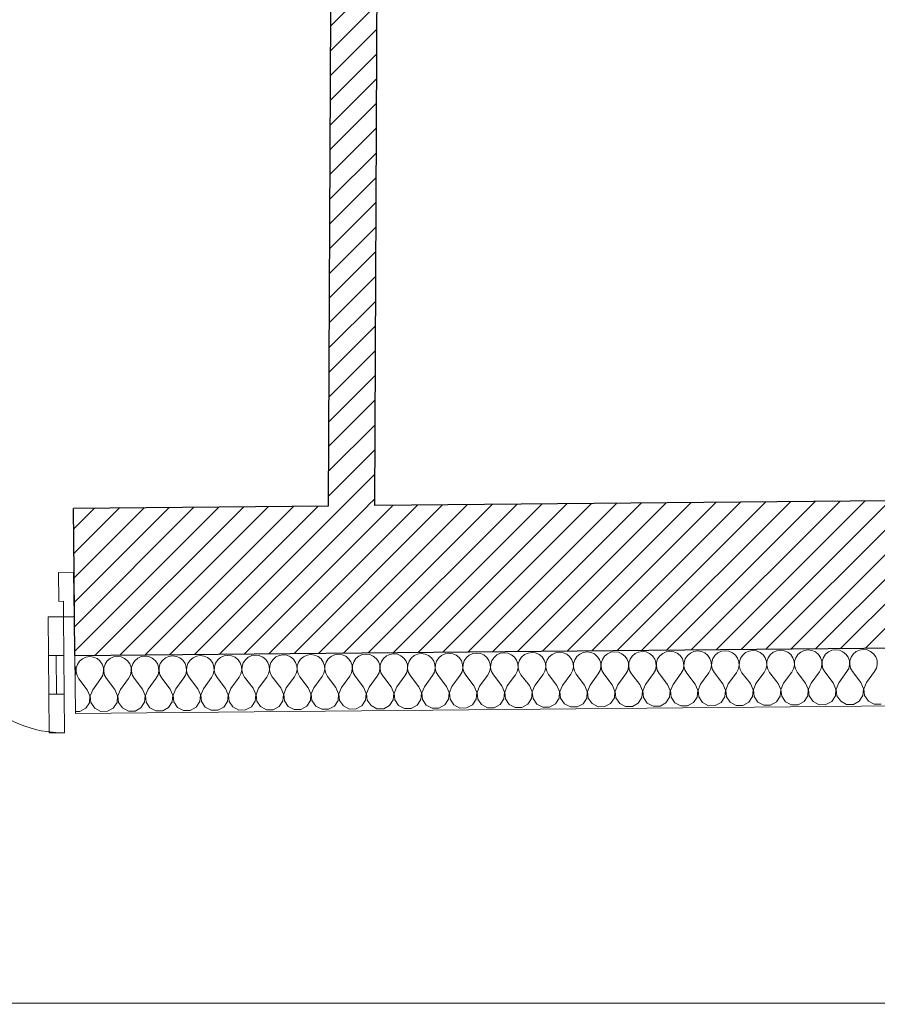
# Model space of a CAD drawing. Header units: millimetres. Extents: x -21056 to 421, y 9759 to 15589.
# Tile 81 of 120: x -2072 to -1850, y 9885 to 10140. Entities that reach past the tile are written whole.
import ezdxf

# ---------------------------------------------------------------- set-up
doc = ezdxf.new("R2010")
doc.units = ezdxf.units.MM
doc.header["$LTSCALE"] = 25
doc.header["$MEASUREMENT"] = 0
doc.linetypes.add('Krawędzie ukryte', pattern=[225, 175, -50])
doc.linetypes.add('Kropki i Kreski', pattern=[670.277762, 352.777767, -176.388884, 0, -141.111112])
for name, color, linetype in [('Drzwi ArchiCAD', 7, 'Continuous'), ('Konstrukcja - Siatki mod', 7, 'Continuous'), ('KR_INW', 7, 'Continuous'), ('NAPIS_SODON', 7, 'Continuous')]:
    doc.layers.add(name, color=color, linetype=linetype)
for name, color, linetype, lineweight in [('Drzwi ArchiCAD_Nr_pióra__1', 7, 'Continuous', 13), ('Drzwi ArchiCAD_Nr_pióra__27', 7, 'Continuous', 25), ('Konstrukcja - Siatki mod_Nr_pióra__48', 1, 'Continuous', 15), ('KR_INW_Nr_pióra__101', 252, 'Continuous', 5), ('KR_INW_Nr_pióra__102', 3, 'Continuous', 5), ('KR_INW_Nr_pióra__27', 7, 'Continuous', 25), ('KR_INW_Nr_pióra__47', 7, 'Continuous', 15), ('NAPIS_SODON_Nr_pióra__1', 7, 'Continuous', 13)]:
    doc.layers.add(name, color=color, linetype=linetype, lineweight=lineweight)
pattern_1 = [(45, (0, 0), (-31.819804, 31.819804), [])]

# ---------------------------------------------------------------- blocks, each defined once
blk = doc.blocks.new('Strop_1', base_point=(179225, 121523.3))
at = {"layer": 'NAPIS_SODON_Nr_pióra__1', "linetype": 'Continuous', "flags": 128}
blk.add_lwpolyline([(179225, 121523.3), (179225.9, 107003.8), (250898.3, 107008.3), (250897.4, 121527.8)], close=True, dxfattribs=at)
blk = doc.blocks.new('Ściana_58', base_point=(227781.3, 111206.9))
at = {"layer": 'KR_INW_Nr_pióra__101', "linetype": 'Continuous'}
h = blk.add_hatch(dxfattribs=at)
h.set_pattern_fill('Cegła_licówka', color=256, style=0, pattern_type=2)
h.set_pattern_definition(pattern_1)
h.paths.add_polyline_path([(227780.5, 111031.9), (227767.8, 108292.1), (227887.8, 108293.3), (227900.5, 111031.8)])
at = {"layer": 'KR_INW_Nr_pióra__27', "linetype": 'Continuous', "flags": 128}
for points in [[(227780.5, 111031.9), (227767.8, 108292.1)], [(227887.8, 108293.3), (227900.5, 111031.8)]]:
    blk.add_lwpolyline(points, dxfattribs=at)
blk = doc.blocks.new('*X405')
at = {"layer": 'KR_INW_Nr_pióra__102', "linetype": 'Continuous'}
for p, q in [((227141.3, 107901.4), (227132.3, 107897.3)), ((227151, 107902.8), (227141.3, 107901.4)), ((227160.8, 107901.6), (227151, 107902.8)), ((227169.9, 107897.7), (227160.8, 107901.6)), ((227212.7, 107902), (227203.7, 107898)), ((227222.5, 107903.5), (227212.7, 107902)), ((227232.2, 107902.2), (227222.5, 107903.5)), ((227241.3, 107898.3), (227232.2, 107902.2)), ((227248.9, 107892.1), (227241.3, 107898.3)), ((227275.2, 107898.6), (227267.6, 107892.3)), ((227284.1, 107902.7), (227275.2, 107898.6)), ((227293.9, 107904.2), (227284.1, 107902.7)), ((227303.7, 107902.9), (227293.9, 107904.2)), ((227312.7, 107899), (227303.7, 107902.9)), ((227320.4, 107892.8), (227312.7, 107899)), ((227346.6, 107899.3), (227339.1, 107893)), ((227355.6, 107903.4), (227346.6, 107899.3)), ((227365.3, 107904.8), (227355.6, 107903.4)), ((227375.1, 107903.5), (227365.3, 107904.8)), ((227384.1, 107899.7), (227375.1, 107903.5)), ((227391.8, 107893.4), (227384.1, 107899.7)), ((227418, 107900), (227410.5, 107893.6)), ((227427, 107904), (227418, 107900)), ((227436.7, 107905.5), (227427, 107904)), ((227446.5, 107904.2), (227436.7, 107905.5)), ((227455.6, 107900.3), (227446.5, 107904.2)), ((227463.2, 107894.1), (227455.6, 107900.3)), ((227489.4, 107900.6), (227481.9, 107894.3)), ((227498.4, 107904.7), (227489.4, 107900.6)), ((227508.2, 107906.1), (227498.4, 107904.7)), ((227517.9, 107904.9), (227508.2, 107906.1)), ((227527, 107901), (227517.9, 107904.9)), ((227534.6, 107894.8), (227527, 107901)), ((227560.9, 107901.3), (227553.3, 107894.9)), ((227569.8, 107905.4), (227560.9, 107901.3)), ((227579.6, 107906.8), (227569.8, 107905.4)), ((227589.4, 107905.5), (227579.6, 107906.8)), ((227598.4, 107901.6), (227589.4, 107905.5)), ((227606.1, 107895.4), (227598.4, 107901.6)), ((227632.3, 107902), (227624.8, 107895.6)), ((227641.3, 107906), (227632.3, 107902)), ((227651, 107907.5), (227641.3, 107906)), ((227660.8, 107906.2), (227651, 107907.5)), ((227669.8, 107902.3), (227660.8, 107906.2)), ((227677.5, 107896.1), (227669.8, 107902.3)), ((227703.7, 107902.6), (227696.2, 107896.3)), ((227712.7, 107906.7), (227703.7, 107902.6)), ((227722.4, 107908.1), (227712.7, 107906.7)), ((227732.2, 107906.9), (227722.4, 107908.1)), ((227741.3, 107903), (227732.2, 107906.9)), ((227748.9, 107896.8), (227741.3, 107903)), ((227775.1, 107903.3), (227767.6, 107896.9)), ((227784.1, 107907.3), (227775.1, 107903.3)), ((227793.9, 107908.8), (227784.1, 107907.3)), ((227803.6, 107907.5), (227793.9, 107908.8)), ((227812.7, 107903.6), (227803.6, 107907.5)), ((227820.3, 107897.4), (227812.7, 107903.6)), ((227846.6, 107904), (227839, 107897.6)), ((227855.5, 107908), (227846.6, 107904)), ((227865.3, 107909.5), (227855.5, 107908)), ((227875.1, 107908.2), (227865.3, 107909.5)), ((227884.1, 107904.3), (227875.1, 107908.2)), ((227891.8, 107898.1), (227884.1, 107904.3)), ((227897.4, 107890), (227891.8, 107898.1)), ((227910.5, 107898.3), (227905, 107890.1)), ((227918, 107904.6), (227910.5, 107898.3)), ((227927, 107908.7), (227918, 107904.6)), ((227936.7, 107910.1), (227927, 107908.7)), ((227946.5, 107908.9), (227936.7, 107910.1)), ((227955.5, 107905), (227946.5, 107908.9)), ((227963.2, 107898.7), (227955.5, 107905)), ((227968.8, 107890.7), (227963.2, 107898.7)), ((227981.9, 107898.9), (227976.4, 107890.7)), ((227989.4, 107905.3), (227981.9, 107898.9)), ((227998.4, 107909.3), (227989.4, 107905.3)), ((228008.1, 107910.8), (227998.4, 107909.3)), ((228017.9, 107909.5), (228008.1, 107910.8)), ((228027, 107905.6), (228017.9, 107909.5)), ((228034.6, 107899.4), (228027, 107905.6)), ((228040.3, 107891.3), (228034.6, 107899.4)), ((228053.3, 107899.6), (228047.8, 107891.4)), ((228060.8, 107905.9), (228053.3, 107899.6)), ((228069.8, 107910), (228060.8, 107905.9)), ((228079.6, 107911.4), (228069.8, 107910)), ((228089.3, 107910.2), (228079.6, 107911.4)), ((228098.4, 107906.3), (228089.3, 107910.2)), ((228106, 107900.1), (228098.4, 107906.3)), ((228111.7, 107892), (228106, 107900.1)), ((228124.7, 107900.2), (228119.2, 107892.1)), ((228132.3, 107906.6), (228124.7, 107900.2)), ((228141.2, 107910.7), (228132.3, 107906.6)), ((228151, 107912.1), (228141.2, 107910.7)), ((228160.8, 107910.8), (228151, 107912.1)), ((228169.8, 107907), (228160.8, 107910.8)), ((228177.5, 107900.7), (228169.8, 107907)), ((228183.1, 107892.7), (228177.5, 107900.7)), ((228196.2, 107900.9), (228190.7, 107892.7)), ((228203.7, 107907.3), (228196.2, 107900.9)), ((228212.7, 107911.3), (228203.7, 107907.3)), ((228222.4, 107912.8), (228212.7, 107911.3)), ((228232.2, 107911.5), (228222.4, 107912.8)), ((228241.2, 107907.6), (228232.2, 107911.5)), ((228248.9, 107901.4), (228241.2, 107907.6)), ((228254.5, 107893.3), (228248.9, 107901.4)), ((228267.6, 107901.6), (228262.1, 107893.4)), ((228275.1, 107907.9), (228267.6, 107901.6)), ((228284.1, 107912), (228275.1, 107907.9)), ((228293.8, 107913.4), (228284.1, 107912)), ((228303.6, 107912.2), (228293.8, 107913.4)), ((228312.7, 107908.3), (228303.6, 107912.2)), ((228320.3, 107902.1), (228312.7, 107908.3)), ((228326, 107894), (228320.3, 107902.1)), ((228339, 107902.2), (228333.5, 107894.1)), ((228346.5, 107908.6), (228339, 107902.2)), ((228355.5, 107912.7), (228346.5, 107908.6)), ((228365.3, 107914.1), (228355.5, 107912.7)), ((228375, 107912.8), (228365.3, 107914.1)), ((228384.1, 107908.9), (228375, 107912.8)), ((228391.7, 107902.7), (228384.1, 107908.9)), ((228397.4, 107894.7), (228391.7, 107902.7)), ((228410.4, 107902.9), (228404.9, 107894.7)), ((228418, 107909.3), (228410.4, 107902.9)), ((228426.9, 107913.3), (228418, 107909.3)), ((228436.7, 107914.8), (228426.9, 107913.3)), ((228446.5, 107913.5), (228436.7, 107914.8)), ((228455.5, 107909.6), (228446.5, 107913.5)), ((228463.2, 107903.4), (228455.5, 107909.6)), ((228468.8, 107895.3), (228463.2, 107903.4)), ((228481.9, 107903.6), (228476.4, 107895.4)), ((228489.4, 107909.9), (228481.9, 107903.6)), ((228498.4, 107914), (228489.4, 107909.9)), ((228508.1, 107915.4), (228498.4, 107914)), ((228517.9, 107914.2), (228508.1, 107915.4)), ((228526.9, 107910.3), (228517.9, 107914.2)), ((228534.6, 107904.1), (228526.9, 107910.3)), ((228540.2, 107896), (228534.6, 107904.1)), ((228553.3, 107904.2), (228547.8, 107896.1)), ((228560.8, 107910.6), (228553.3, 107904.2)), ((228569.8, 107914.6), (228560.8, 107910.6)), ((228579.5, 107916.1), (228569.8, 107914.6)), ((228589.3, 107914.8), (228579.5, 107916.1)), ((228598.4, 107910.9), (228589.3, 107914.8)), ((228606, 107904.7), (228598.4, 107910.9)), ((228611.7, 107896.6), (228606, 107904.7)), ((228624.7, 107904.9), (228619.2, 107896.7)), ((228632.2, 107911.2), (228624.7, 107904.9)), ((228641.2, 107915.3), (228632.2, 107911.2)), ((228651, 107916.8), (228641.2, 107915.3)), ((228660.7, 107915.5), (228651, 107916.8)), ((228669.8, 107911.6), (228660.7, 107915.5)), ((228677.4, 107905.4), (228669.8, 107911.6)), ((228683.1, 107897.3), (228677.4, 107905.4)), ((228696.1, 107905.6), (228690.6, 107897.4)), ((228703.7, 107911.9), (228696.1, 107905.6)), ((228712.6, 107916), (228703.7, 107911.9)), ((228722.4, 107917.4), (228712.6, 107916)), ((228732.2, 107916.1), (228722.4, 107917.4)), ((228741.2, 107912.3), (228732.2, 107916.1)), ((228748.9, 107906), (228741.2, 107912.3)), ((228754.5, 107898), (228748.9, 107906)), ((228762.1, 107898), (228759, 107888.7)), ((228767.6, 107906.2), (228762.1, 107898)), ((228775.1, 107912.6), (228767.6, 107906.2)), ((228784.1, 107916.6), (228775.1, 107912.6)), ((228793.8, 107918.1), (228784.1, 107916.6)), ((228803.6, 107916.8), (228793.8, 107918.1)), ((228812.6, 107912.9), (228803.6, 107916.8)), ((228820.3, 107906.7), (228812.6, 107912.9)), ((228825.9, 107898.6), (228820.3, 107906.7)), ((228829.2, 107889.3), (228825.9, 107898.6)), ((228833.5, 107898.7), (228830.4, 107889.3)), ((228839, 107906.9), (228833.5, 107898.7)), ((228846.5, 107913.2), (228839, 107906.9)), ((228855.5, 107917.3), (228846.5, 107913.2)), ((228865.2, 107918.7), (228855.5, 107917.3)), ((228875, 107917.5), (228865.2, 107918.7)), ((228884.1, 107913.6), (228875, 107917.5)), ((228891.7, 107907.4), (228884.1, 107913.6)), ((228897.4, 107899.3), (228891.7, 107907.4)), ((228900.6, 107890), (228897.4, 107899.3)), ((228904.9, 107899.4), (228901.8, 107890)), ((228910.4, 107907.5), (228904.9, 107899.4)), ((228917.9, 107913.9), (228910.4, 107907.5)), ((228926.9, 107918), (228917.9, 107913.9)), ((228936.7, 107919.4), (228926.9, 107918)), ((228946.4, 107918.1), (228936.7, 107919.4)), ((228955.5, 107914.2), (228946.4, 107918.1)), ((228963.1, 107908), (228955.5, 107914.2)), ((228968.8, 107900), (228963.1, 107908)), ((228972, 107890.7), (228968.8, 107900)), ((228976.3, 107900), (228973.3, 107890.7)), ((228981.8, 107908.2), (228976.3, 107900)), ((228989.4, 107914.6), (228981.8, 107908.2)), ((228998.3, 107918.6), (228989.4, 107914.6)), ((229008.1, 107920.1), (228998.3, 107918.6)), ((229017.9, 107918.8), (229008.1, 107920.1)), ((229026.9, 107914.9), (229017.9, 107918.8)), ((229034.6, 107908.7), (229026.9, 107914.9)), ((229040.2, 107900.6), (229034.6, 107908.7)), ((229043.5, 107891.3), (229040.2, 107900.6)), ((229047.8, 107900.7), (229044.7, 107891.3)), ((229053.3, 107908.9), (229047.8, 107900.7)), ((229060.8, 107915.2), (229053.3, 107908.9)), ((229069.8, 107919.3), (229060.8, 107915.2)), ((229079.5, 107920.7), (229069.8, 107919.3)), ((229089.3, 107919.5), (229079.5, 107920.7)), ((229098.3, 107915.6), (229089.3, 107919.5)), ((229106, 107909.4), (229098.3, 107915.6)), ((229111.6, 107901.3), (229106, 107909.4)), ((229114.9, 107892), (229111.6, 107901.3)), ((229119.2, 107901.4), (229116.1, 107892)), ((229124.7, 107909.5), (229119.2, 107901.4)), ((229132.2, 107915.9), (229124.7, 107909.5)), ((229141.2, 107919.9), (229132.2, 107915.9)), ((229150.9, 107921.4), (229141.2, 107919.9)), ((229160.7, 107920.1), (229150.9, 107921.4)), ((229169.8, 107916.2), (229160.7, 107920.1)), ((229177.4, 107910), (229169.8, 107916.2)), ((229183.1, 107901.9), (229177.4, 107910)), ((229186.3, 107892.6), (229183.1, 107901.9)), ((227115, 107873.4), (227112.6, 107880.2)), ((227115.5, 107863.6), (227115, 107873.4)), ((227116.2, 107873.4), (227115.8, 107863.6)), ((227119.3, 107882.8), (227116.2, 107873.4)), ((227124.8, 107891), (227119.3, 107882.8)), ((227132.3, 107897.3), (227124.8, 107891)), ((227177.5, 107891.5), (227169.9, 107897.7)), ((227183.2, 107883.4), (227177.5, 107891.5)), ((227186.4, 107874.1), (227183.2, 107883.4)), ((227187, 107864.2), (227186.4, 107874.1)), ((227187.6, 107874.1), (227187.2, 107864.2)), ((227190.7, 107883.5), (227187.6, 107874.1)), ((227196.2, 107891.6), (227190.7, 107883.5)), ((227203.7, 107898), (227196.2, 107891.6)), ((227254.6, 107884), (227248.9, 107892.1)), ((227257.8, 107874.7), (227254.6, 107884)), ((227258.4, 107864.9), (227257.8, 107874.7)), ((227259.1, 107874.8), (227258.7, 107864.9)), ((227262.1, 107884.1), (227259.1, 107874.8)), ((227267.6, 107892.3), (227262.1, 107884.1)), ((227326, 107884.7), (227320.4, 107892.8)), ((227329.2, 107875.4), (227326, 107884.7)), ((227329.8, 107865.6), (227329.2, 107875.4)), ((227330.5, 107875.4), (227330.1, 107865.6)), ((227333.5, 107884.8), (227330.5, 107875.4)), ((227339.1, 107893), (227333.5, 107884.8)), ((227397.4, 107885.4), (227391.8, 107893.4)), ((227400.7, 107876.1), (227397.4, 107885.4)), ((227401.2, 107866.2), (227400.7, 107876.1)), ((227401.9, 107876.1), (227401.5, 107866.2)), ((227405, 107885.4), (227401.9, 107876.1)), ((227410.5, 107893.6), (227405, 107885.4)), ((227468.9, 107886), (227463.2, 107894.1)), ((227472.1, 107876.7), (227468.9, 107886)), ((227472.7, 107866.9), (227472.1, 107876.7)), ((227473.3, 107876.7), (227473, 107866.9)), ((227476.4, 107886.1), (227473.3, 107876.7)), ((227481.9, 107894.3), (227476.4, 107886.1)), ((227540.3, 107886.7), (227534.6, 107894.8)), ((227543.5, 107877.4), (227540.3, 107886.7)), ((227544.1, 107867.6), (227543.5, 107877.4)), ((227544.8, 107877.4), (227544.4, 107867.6)), ((227547.8, 107886.8), (227544.8, 107877.4)), ((227553.3, 107894.9), (227547.8, 107886.8)), ((227611.7, 107887.4), (227606.1, 107895.4)), ((227614.9, 107878.1), (227611.7, 107887.4)), ((227615.5, 107868.2), (227614.9, 107878.1)), ((227616.2, 107878.1), (227615.8, 107868.2)), ((227619.2, 107887.4), (227616.2, 107878.1)), ((227624.8, 107895.6), (227619.2, 107887.4)), ((227683.1, 107888), (227677.5, 107896.1)), ((227686.4, 107878.7), (227683.1, 107888)), ((227686.9, 107868.9), (227686.4, 107878.7)), ((227687.6, 107878.7), (227687.2, 107868.9)), ((227690.7, 107888.1), (227687.6, 107878.7)), ((227696.2, 107896.3), (227690.7, 107888.1)), ((227754.6, 107888.7), (227748.9, 107896.8)), ((227757.8, 107879.4), (227754.6, 107888.7)), ((227758.4, 107869.5), (227757.8, 107879.4)), ((227759, 107879.4), (227758.7, 107869.5)), ((227762.1, 107888.8), (227759, 107879.4)), ((227767.6, 107896.9), (227762.1, 107888.8)), ((227826, 107889.4), (227820.3, 107897.4)), ((227829.2, 107880), (227826, 107889.4)), ((227829.8, 107870.2), (227829.2, 107880)), ((227830.5, 107880.1), (227830.1, 107870.2)), ((227833.5, 107889.4), (227830.5, 107880.1)), ((227839, 107897.6), (227833.5, 107889.4)), ((227900.6, 107880.7), (227897.4, 107890)), ((227901.2, 107870.9), (227900.6, 107880.7)), ((227901.9, 107880.7), (227901.5, 107870.9)), ((227905, 107890.1), (227901.9, 107880.7)), ((227972.1, 107881.4), (227968.8, 107890.7)), ((227972.6, 107871.5), (227972.1, 107881.4)), ((227973.3, 107881.4), (227972.9, 107871.5)), ((227976.4, 107890.7), (227973.3, 107881.4)), ((228043.5, 107882), (228040.3, 107891.3)), ((228044.1, 107872.2), (228043.5, 107882)), ((228044.7, 107882), (228044.4, 107872.2)), ((228047.8, 107891.4), (228044.7, 107882)), ((228114.9, 107882.7), (228111.7, 107892)), ((228113.4, 107863.2), (228115.5, 107872.9)), ((228115.5, 107872.9), (228114.9, 107882.7)), ((228116.2, 107882.7), (228115.8, 107872.9)), ((228115.8, 107872.9), (228118.1, 107863.3)), ((228119.2, 107892.1), (228116.2, 107882.7)), ((228186.3, 107883.4), (228183.1, 107892.7)), ((228184.8, 107863.9), (228186.9, 107873.5)), ((228186.9, 107873.5), (228186.3, 107883.4)), ((228187.6, 107883.4), (228187.2, 107873.5)), ((228187.2, 107873.5), (228189.5, 107863.9)), ((228190.7, 107892.7), (228187.6, 107883.4)), ((228257.8, 107884), (228254.5, 107893.3)), ((228256.2, 107864.6), (228258.3, 107874.2)), ((228258.3, 107874.2), (228257.8, 107884)), ((228259, 107884), (228258.6, 107874.2)), ((228258.6, 107874.2), (228261, 107864.6)), ((228262.1, 107893.4), (228259, 107884)), ((228329.2, 107884.7), (228326, 107894)), ((228327.6, 107865.2), (228329.8, 107874.8)), ((228329.8, 107874.8), (228329.2, 107884.7)), ((228330.4, 107884.7), (228330.1, 107874.9)), ((228330.1, 107874.9), (228332.4, 107865.3)), ((228333.5, 107894.1), (228330.4, 107884.7)), ((228400.6, 107885.3), (228397.4, 107894.7)), ((228399.1, 107865.9), (228401.2, 107875.5)), ((228401.2, 107875.5), (228400.6, 107885.3)), ((228401.9, 107885.4), (228401.5, 107875.5)), ((228401.5, 107875.5), (228403.8, 107865.9)), ((228404.9, 107894.7), (228401.9, 107885.4)), ((228472.1, 107886), (228468.8, 107895.3)), ((228470.5, 107866.6), (228472.6, 107876.2)), ((228472.6, 107876.2), (228472.1, 107886)), ((228473.3, 107886), (228472.9, 107876.2)), ((228472.9, 107876.2), (228475.2, 107866.6)), ((228476.4, 107895.4), (228473.3, 107886)), ((228543.5, 107886.7), (228540.2, 107896)), ((228541.9, 107867.2), (228544, 107876.8)), ((228544, 107876.8), (228543.5, 107886.7)), ((228544.7, 107886.7), (228544.3, 107876.8)), ((228544.3, 107876.8), (228546.7, 107867.3)), ((228547.8, 107896.1), (228544.7, 107886.7)), ((228614.9, 107887.3), (228611.7, 107896.6)), ((228613.3, 107867.9), (228615.5, 107877.5)), ((228615.5, 107877.5), (228614.9, 107887.3)), ((228616.1, 107887.3), (228615.8, 107877.5)), ((228615.8, 107877.5), (228618.1, 107867.9)), ((228619.2, 107896.7), (228616.1, 107887.3)), ((228686.3, 107888), (228683.1, 107897.3)), ((228684.8, 107868.5), (228686.9, 107878.2)), ((228686.9, 107878.2), (228686.3, 107888)), ((228687.6, 107888), (228687.2, 107878.2)), ((228687.2, 107878.2), (228689.5, 107868.6)), ((228690.6, 107897.4), (228687.6, 107888)), ((228757.8, 107888.7), (228754.5, 107898)), ((228756.2, 107869.2), (228758.3, 107878.8)), ((228758.3, 107878.8), (228757.8, 107888.7)), ((228759, 107888.7), (228758.6, 107878.8)), ((228758.6, 107878.8), (228760.9, 107869.3)), ((228827.6, 107869.9), (228829.7, 107879.5)), ((228829.7, 107879.5), (228829.2, 107889.3)), ((228830.4, 107889.3), (228830, 107879.5)), ((228830, 107879.5), (228832.4, 107869.9)), ((228899, 107870.5), (228901.2, 107880.2)), ((228901.2, 107880.2), (228900.6, 107890)), ((228901.8, 107890), (228901.5, 107880.2)), ((228901.5, 107880.2), (228903.8, 107870.6)), ((228970.5, 107871.2), (228972.6, 107880.8)), ((228972.6, 107880.8), (228972, 107890.7)), ((228973.3, 107890.7), (228972.9, 107880.8)), ((228972.9, 107880.8), (228975.2, 107871.2)), ((229041.9, 107871.9), (229044, 107881.5)), ((229044, 107881.5), (229043.5, 107891.3)), ((229044.7, 107891.3), (229044.3, 107881.5)), ((229044.3, 107881.5), (229046.6, 107871.9)), ((229113.3, 107872.5), (229115.4, 107882.1)), ((229115.4, 107882.1), (229114.9, 107892)), ((229116.1, 107892), (229115.7, 107882.1)), ((229115.7, 107882.1), (229118.1, 107872.6)), ((229180, 107864.5), (229184.7, 107873.2)), ((229184.7, 107873.2), (229186.9, 107882.8)), ((229186.9, 107882.8), (229186.3, 107892.6)), ((227112.9, 107853), (227113.4, 107854)), ((227113.4, 107854), (227115.5, 107863.6)), ((227115.8, 107863.6), (227118.1, 107854)), ((227118.1, 107854), (227123, 107845.4)), ((227180.1, 107846), (227184.8, 107854.6)), ((227184.8, 107854.6), (227187, 107864.2)), ((227187.2, 107864.2), (227189.6, 107854.7)), ((227189.6, 107854.7), (227194.4, 107846.1)), ((227251.6, 107846.6), (227256.2, 107855.3)), ((227256.2, 107855.3), (227258.4, 107864.9)), ((227258.7, 107864.9), (227261, 107855.3)), ((227261, 107855.3), (227265.8, 107846.7)), ((227301.8, 107818.5), (227323, 107847.3)), ((227323, 107847.3), (227327.7, 107855.9)), ((227327.7, 107855.9), (227329.8, 107865.6)), ((227330.1, 107865.6), (227332.4, 107856)), ((227332.4, 107856), (227337.3, 107847.4)), ((227359, 107819), (227337.3, 107847.4)), ((227373.2, 107819.2), (227394.4, 107847.9)), ((227394.4, 107847.9), (227399.1, 107856.6)), ((227399.1, 107856.6), (227401.2, 107866.2)), ((227401.5, 107866.2), (227403.8, 107856.7)), ((227403.8, 107856.7), (227408.7, 107848.1)), ((227430.4, 107819.7), (227408.7, 107848.1)), ((227444.7, 107819.8), (227465.8, 107848.6)), ((227465.8, 107848.6), (227470.5, 107857.3)), ((227470.5, 107857.3), (227472.7, 107866.9)), ((227473, 107866.9), (227475.3, 107857.3)), ((227475.3, 107857.3), (227480.1, 107848.7)), ((227501.8, 107820.4), (227480.1, 107848.7)), ((227516.1, 107820.5), (227537.3, 107849.3)), ((227537.3, 107849.3), (227541.9, 107857.9)), ((227541.9, 107857.9), (227544.1, 107867.6)), ((227544.4, 107867.6), (227546.7, 107858)), ((227546.7, 107858), (227551.5, 107849.4)), ((227573.2, 107821), (227551.5, 107849.4)), ((227587.5, 107821.2), (227608.7, 107849.9)), ((227608.7, 107849.9), (227613.4, 107858.6)), ((227613.4, 107858.6), (227615.5, 107868.2)), ((227615.8, 107868.2), (227618.1, 107858.6)), ((227618.1, 107858.6), (227623, 107850.1)), ((227644.7, 107821.7), (227623, 107850.1)), ((227658.9, 107821.8), (227680.1, 107850.6)), ((227680.1, 107850.6), (227684.8, 107859.3)), ((227684.8, 107859.3), (227686.9, 107868.9)), ((227687.2, 107868.9), (227689.5, 107859.3)), ((227689.5, 107859.3), (227694.4, 107850.7)), ((227716.1, 107822.4), (227694.4, 107850.7)), ((227730.4, 107822.5), (227751.5, 107851.3)), ((227751.5, 107851.3), (227756.2, 107859.9)), ((227756.2, 107859.9), (227758.4, 107869.5)), ((227758.7, 107869.5), (227761, 107860)), ((227761, 107860), (227765.8, 107851.4)), ((227787.5, 107823), (227765.8, 107851.4)), ((227801.8, 107823.2), (227823, 107851.9)), ((227823, 107851.9), (227827.6, 107860.6)), ((227827.6, 107860.6), (227829.8, 107870.2)), ((227830.1, 107870.2), (227832.4, 107860.6)), ((227832.4, 107860.6), (227837.2, 107852.1)), ((227858.9, 107823.7), (227837.2, 107852.1)), ((227873.2, 107823.8), (227894.4, 107852.6)), ((227894.4, 107852.6), (227899.1, 107861.3)), ((227899.1, 107861.3), (227901.2, 107870.9)), ((227901.5, 107870.9), (227903.8, 107861.3)), ((227903.8, 107861.3), (227908.7, 107852.7)), ((227930.4, 107824.3), (227908.7, 107852.7)), ((227944.6, 107824.5), (227965.8, 107853.2)), ((227965.8, 107853.2), (227970.5, 107861.9)), ((227970.5, 107861.9), (227972.6, 107871.5)), ((227972.9, 107871.5), (227975.2, 107862)), ((227975.2, 107862), (227980.1, 107853.4)), ((228001.8, 107825), (227980.1, 107853.4)), ((228016.1, 107825.1), (228037.2, 107853.9)), ((228037.2, 107853.9), (228041.9, 107862.6)), ((228041.9, 107862.6), (228044.1, 107872.2)), ((228044.4, 107872.2), (228046.7, 107862.6)), ((228046.7, 107862.6), (228051.5, 107854)), ((228073.2, 107825.7), (228051.5, 107854)), ((228087.5, 107825.8), (228108.7, 107854.6)), ((228108.7, 107854.6), (228113.4, 107863.2)), ((228118.1, 107863.3), (228122.9, 107854.7)), ((228144.6, 107826.3), (228122.9, 107854.7)), ((228158.9, 107826.5), (228180.1, 107855.2)), ((228180.1, 107855.2), (228184.8, 107863.9)), ((228189.5, 107863.9), (228194.4, 107855.4)), ((228216.1, 107827), (228194.4, 107855.4)), ((228230.4, 107827.1), (228251.5, 107855.9)), ((228251.5, 107855.9), (228256.2, 107864.6)), ((228261, 107864.6), (228265.8, 107856)), ((228287.5, 107827.7), (228265.8, 107856)), ((228301.8, 107827.8), (228322.9, 107856.6)), ((228322.9, 107856.6), (228327.6, 107865.2)), ((228332.4, 107865.3), (228337.2, 107856.7)), ((228358.9, 107828.3), (228337.2, 107856.7)), ((228373.2, 107828.5), (228394.4, 107857.2)), ((228394.4, 107857.2), (228399.1, 107865.9)), ((228403.8, 107865.9), (228408.6, 107857.4)), ((228430.3, 107829), (228408.6, 107857.4)), ((228444.6, 107829.1), (228465.8, 107857.9)), ((228465.8, 107857.9), (228470.5, 107866.6)), ((228475.2, 107866.6), (228480.1, 107858)), ((228501.8, 107829.7), (228480.1, 107858)), ((228516.1, 107829.8), (228537.2, 107858.6)), ((228537.2, 107858.6), (228541.9, 107867.2)), ((228546.7, 107867.3), (228551.5, 107858.7)), ((228573.2, 107830.3), (228551.5, 107858.7)), ((228587.5, 107830.4), (228608.6, 107859.2)), ((228608.6, 107859.2), (228613.3, 107867.9)), ((228618.1, 107867.9), (228622.9, 107859.3)), ((228644.6, 107831), (228622.9, 107859.3)), ((228658.9, 107831.1), (228680.1, 107859.9)), ((228680.1, 107859.9), (228684.8, 107868.5)), ((228689.5, 107868.6), (228694.4, 107860)), ((228716, 107831.6), (228694.4, 107860)), ((228730.3, 107831.8), (228751.5, 107860.5)), ((228751.5, 107860.5), (228756.2, 107869.2)), ((228760.9, 107869.3), (228765.8, 107860.7)), ((228787.5, 107832.3), (228765.8, 107860.7)), ((228801.8, 107832.4), (228822.9, 107861.2)), ((228822.9, 107861.2), (228827.6, 107869.9)), ((228832.4, 107869.9), (228837.2, 107861.3)), ((228858.9, 107833), (228837.2, 107861.3)), ((228873.2, 107833.1), (228894.3, 107861.9)), ((228894.3, 107861.9), (228899, 107870.5)), ((228903.8, 107870.6), (228908.6, 107862)), ((228930.3, 107833.6), (228908.6, 107862)), ((228944.6, 107833.8), (228965.8, 107862.5)), ((228965.8, 107862.5), (228970.5, 107871.2)), ((228975.2, 107871.2), (228980.1, 107862.7)), ((229001.7, 107834.3), (228980.1, 107862.7)), ((229016, 107834.4), (229037.2, 107863.2)), ((229037.2, 107863.2), (229041.9, 107871.9)), ((229046.6, 107871.9), (229051.5, 107863.3)), ((229073.2, 107835), (229051.5, 107863.3)), ((229087.5, 107835.1), (229108.6, 107863.9)), ((229108.6, 107863.9), (229113.3, 107872.5)), ((229118.1, 107872.6), (229122.9, 107864)), ((229144.6, 107835.6), (229122.9, 107864)), ((229158.9, 107835.8), (229180, 107864.5)), ((227144.7, 107817.1), (227123, 107845.4)), ((227159, 107817.2), (227180.1, 107846)), ((227216.1, 107817.7), (227194.4, 107846.1)), ((227230.4, 107817.8), (227251.6, 107846.6)), ((227287.5, 107818.4), (227265.8, 107846.7)), ((227651.5, 107805.7), (227644.7, 107821.7)), ((227658.9, 107821.8), (227652.4, 107805.7)), ((227723, 107806.4), (227716.1, 107822.4)), ((227730.4, 107822.5), (227723.8, 107806.4)), ((227794.4, 107807), (227787.5, 107823)), ((227801.8, 107823.2), (227795.2, 107807)), ((227865.8, 107807.7), (227858.9, 107823.7)), ((227873.2, 107823.8), (227866.6, 107807.7)), ((227937.2, 107808.4), (227930.4, 107824.3)), ((227944.6, 107824.5), (227938.1, 107808.4)), ((228008.7, 107809), (228001.8, 107825)), ((228016.1, 107825.1), (228009.5, 107809)), ((228080.1, 107809.7), (228073.2, 107825.7)), ((228087.5, 107825.8), (228080.9, 107809.7)), ((228151.5, 107810.4), (228144.6, 107826.3)), ((228158.9, 107826.5), (228152.3, 107810.4)), ((228222.9, 107811), (228216.1, 107827)), ((228230.4, 107827.1), (228223.8, 107811)), ((228294.4, 107811.7), (228287.5, 107827.7)), ((228301.8, 107827.8), (228295.2, 107811.7)), ((228365.8, 107812.3), (228358.9, 107828.3)), ((228373.2, 107828.5), (228366.6, 107812.4)), ((228437.2, 107813), (228430.3, 107829)), ((228444.6, 107829.1), (228438, 107813)), ((228508.7, 107813.7), (228501.8, 107829.7)), ((228516.1, 107829.8), (228509.5, 107813.7)), ((228580.1, 107814.3), (228573.2, 107830.3)), ((228587.5, 107830.4), (228580.9, 107814.3)), ((228651.5, 107815), (228644.6, 107831)), ((228658.9, 107831.1), (228652.3, 107815)), ((228722.9, 107815.7), (228716, 107831.6)), ((228730.3, 107831.8), (228723.7, 107815.7)), ((228794.4, 107816.3), (228787.5, 107832.3)), ((228801.8, 107832.4), (228795.2, 107816.3)), ((228865.8, 107817), (228858.9, 107833)), ((228873.2, 107833.1), (228866.6, 107817)), ((228937.2, 107817.7), (228930.3, 107833.6)), ((228944.6, 107833.8), (228938, 107817.7)), ((229008.6, 107818.3), (229001.7, 107834.3)), ((229016, 107834.4), (229009.4, 107818.3)), ((229080.1, 107819), (229073.2, 107835)), ((229087.5, 107835.1), (229080.9, 107819)), ((229151.5, 107819.6), (229144.6, 107835.6)), ((229158.9, 107835.8), (229152.3, 107819.6)), ((227151.6, 107801.1), (227144.7, 107817.1)), ((227150.1, 107783.7), (227151.6, 107801.1)), ((227159, 107817.2), (227152.4, 107801.1)), ((227152.4, 107801.1), (227154.2, 107783.8)), ((227223, 107801.7), (227216.1, 107817.7)), ((227221.5, 107784.4), (227223, 107801.7)), ((227230.4, 107817.8), (227223.8, 107801.7)), ((227223.8, 107801.7), (227225.6, 107784.4)), ((227294.4, 107802.4), (227287.5, 107818.4)), ((227292.9, 107785.1), (227294.4, 107802.4)), ((227301.8, 107818.5), (227295.2, 107802.4)), ((227295.2, 107802.4), (227297, 107785.1)), ((227365.8, 107803.1), (227359, 107819)), ((227364.4, 107785.7), (227365.8, 107803.1)), ((227373.2, 107819.2), (227366.7, 107803.1)), ((227366.7, 107803.1), (227368.5, 107785.8)), ((227437.3, 107803.7), (227430.4, 107819.7)), ((227435.8, 107786.4), (227437.3, 107803.7)), ((227444.7, 107819.8), (227438.1, 107803.7)), ((227438.1, 107803.7), (227439.9, 107786.4)), ((227508.7, 107804.4), (227501.8, 107820.4)), ((227507.2, 107787.1), (227508.7, 107804.4)), ((227516.1, 107820.5), (227509.5, 107804.4)), ((227509.5, 107804.4), (227511.3, 107787.1)), ((227580.1, 107805.1), (227573.2, 107821)), ((227578.6, 107787.7), (227580.1, 107805.1)), ((227587.5, 107821.2), (227580.9, 107805.1)), ((227580.9, 107805.1), (227582.7, 107787.8)), ((227650.1, 107788.4), (227651.5, 107805.7)), ((227652.4, 107805.7), (227654.2, 107788.4)), ((227721.5, 107789), (227723, 107806.4)), ((227723.8, 107806.4), (227725.6, 107789.1)), ((227792.9, 107789.7), (227794.4, 107807)), ((227795.2, 107807), (227797, 107789.7)), ((227864.3, 107790.4), (227865.8, 107807.7)), ((227866.6, 107807.7), (227868.4, 107790.4)), ((227935.8, 107791), (227937.2, 107808.4)), ((227938.1, 107808.4), (227939.9, 107791.1)), ((228007.2, 107791.7), (228008.7, 107809)), ((228009.5, 107809), (228011.3, 107791.7)), ((228078.6, 107792.4), (228080.1, 107809.7)), ((228080.9, 107809.7), (228082.7, 107792.4)), ((228150, 107793), (228151.5, 107810.4)), ((228152.3, 107810.4), (228154.1, 107793.1)), ((228221.5, 107793.7), (228222.9, 107811)), ((228223.8, 107811), (228225.6, 107793.7)), ((228292.9, 107794.3), (228294.4, 107811.7)), ((228295.2, 107811.7), (228297, 107794.4)), ((228364.3, 107795), (228365.8, 107812.3)), ((228366.6, 107812.4), (228368.4, 107795.1)), ((228435.7, 107795.7), (228437.2, 107813)), ((228438, 107813), (228439.8, 107795.7)), ((228497.7, 107781.8), (228507.2, 107796.3)), ((228507.2, 107796.3), (228508.7, 107813.7)), ((228509.5, 107813.7), (228511.3, 107796.4)), ((228511.3, 107796.4), (228521, 107782)), ((228569.1, 107782.4), (228578.6, 107797)), ((228578.6, 107797), (228580.1, 107814.3)), ((228580.9, 107814.3), (228582.7, 107797)), ((228582.7, 107797), (228592.5, 107782.6)), ((228640.5, 107783.1), (228650, 107797.7)), ((228650, 107797.7), (228651.5, 107815)), ((228652.3, 107815), (228654.1, 107797.7)), ((228654.1, 107797.7), (228663.9, 107783.3)), ((228711.9, 107783.8), (228721.4, 107798.3)), ((228721.4, 107798.3), (228722.9, 107815.7)), ((228723.7, 107815.7), (228725.5, 107798.4)), ((228725.5, 107798.4), (228735.3, 107784)), ((228783.4, 107784.4), (228792.9, 107799)), ((228792.9, 107799), (228794.4, 107816.3)), ((228795.2, 107816.3), (228797, 107799)), ((228797, 107799), (228806.7, 107784.6)), ((228854.8, 107785.1), (228864.3, 107799.7)), ((228864.3, 107799.7), (228865.8, 107817)), ((228866.6, 107817), (228868.4, 107799.7)), ((228868.4, 107799.7), (228878.2, 107785.3)), ((228926.2, 107785.7), (228935.7, 107800.3)), ((228935.7, 107800.3), (228937.2, 107817.7)), ((228938, 107817.7), (228939.8, 107800.4)), ((228939.8, 107800.4), (228949.6, 107786)), ((228997.7, 107786.4), (229007.1, 107801)), ((229007.1, 107801), (229008.6, 107818.3)), ((229009.4, 107818.3), (229011.3, 107801)), ((229011.3, 107801), (229021, 107786.6)), ((229069.1, 107787.1), (229078.6, 107801.6)), ((229078.6, 107801.6), (229080.1, 107819)), ((229080.9, 107819), (229082.7, 107801.7)), ((229082.7, 107801.7), (229092.4, 107787.3)), ((229140.5, 107787.7), (229150, 107802.3)), ((229150, 107802.3), (229151.5, 107819.6)), ((229152.3, 107819.6), (229154.1, 107802.3)), ((229154.1, 107802.3), (229163.9, 107787.9)), ((227140.6, 107769.2), (227150.1, 107783.7)), ((227154.2, 107783.8), (227164, 107769.4)), ((227212, 107769.8), (227221.5, 107784.4)), ((227225.6, 107784.4), (227235.4, 107770)), ((227283.4, 107770.5), (227292.9, 107785.1)), ((227297, 107785.1), (227306.8, 107770.7)), ((227339.6, 107762.8), (227354.9, 107771.2)), ((227354.9, 107771.2), (227364.4, 107785.7)), ((227368.5, 107785.8), (227378.2, 107771.4)), ((227378.2, 107771.4), (227393.6, 107763.3)), ((227411, 107763.5), (227426.3, 107771.8)), ((227426.3, 107771.8), (227435.8, 107786.4)), ((227439.9, 107786.4), (227449.7, 107772)), ((227449.7, 107772), (227465.1, 107764)), ((227482.5, 107764.1), (227497.7, 107772.5)), ((227497.7, 107772.5), (227507.2, 107787.1)), ((227511.3, 107787.1), (227521.1, 107772.7)), ((227521.1, 107772.7), (227536.5, 107764.6)), ((227553.9, 107764.8), (227569.1, 107773.1)), ((227569.1, 107773.1), (227578.6, 107787.7)), ((227582.7, 107787.8), (227592.5, 107773.4)), ((227592.5, 107773.4), (227607.9, 107765.3)), ((227625.3, 107765.4), (227640.6, 107773.8)), ((227640.6, 107773.8), (227650.1, 107788.4)), ((227654.2, 107788.4), (227663.9, 107774)), ((227663.9, 107774), (227679.3, 107765.9)), ((227696.7, 107766.1), (227712, 107774.5)), ((227712, 107774.5), (227721.5, 107789)), ((227725.6, 107789.1), (227735.4, 107774.7)), ((227735.4, 107774.7), (227750.8, 107766.6)), ((227768.2, 107766.8), (227783.4, 107775.1)), ((227783.4, 107775.1), (227792.9, 107789.7)), ((227797, 107789.7), (227806.8, 107775.3)), ((227806.8, 107775.3), (227822.2, 107767.3)), ((227839.6, 107767.4), (227854.8, 107775.8)), ((227854.8, 107775.8), (227864.3, 107790.4)), ((227868.4, 107790.4), (227878.2, 107776)), ((227878.2, 107776), (227893.6, 107767.9)), ((227911, 107768.1), (227926.3, 107776.5)), ((227926.3, 107776.5), (227935.8, 107791)), ((227939.9, 107791.1), (227949.6, 107776.7)), ((227949.6, 107776.7), (227965, 107768.6)), ((227982.4, 107768.8), (227997.7, 107777.1)), ((227997.7, 107777.1), (228007.2, 107791.7)), ((228011.3, 107791.7), (228021.1, 107777.3)), ((228021.1, 107777.3), (228036.5, 107769.3)), ((228053.9, 107769.4), (228069.1, 107777.8)), ((228069.1, 107777.8), (228078.6, 107792.4)), ((228082.7, 107792.4), (228092.5, 107778)), ((228092.5, 107778), (228107.9, 107769.9)), ((228125.3, 107770.1), (228140.5, 107778.4)), ((228140.5, 107778.4), (228150, 107793)), ((228154.1, 107793.1), (228163.9, 107778.7)), ((228163.9, 107778.7), (228179.3, 107770.6)), ((228179.3, 107770.6), (228196.7, 107770.7)), ((228196.7, 107770.7), (228212, 107779.1)), ((228212, 107779.1), (228221.5, 107793.7)), ((228225.6, 107793.7), (228235.3, 107779.3)), ((228235.3, 107779.3), (228250.7, 107771.3)), ((228250.7, 107771.3), (228268.1, 107771.4)), ((228268.1, 107771.4), (228283.4, 107779.8)), ((228283.4, 107779.8), (228292.9, 107794.3)), ((228297, 107794.4), (228306.8, 107780)), ((228306.8, 107780), (228322.2, 107771.9)), ((228322.2, 107771.9), (228339.6, 107772.1)), ((228339.6, 107772.1), (228354.8, 107780.4)), ((228354.8, 107780.4), (228364.3, 107795)), ((228368.4, 107795.1), (228378.2, 107780.7)), ((228378.2, 107780.7), (228393.6, 107772.6)), ((228393.6, 107772.6), (228411, 107772.7)), ((228411, 107772.7), (228426.2, 107781.1)), ((228426.2, 107781.1), (228435.7, 107795.7)), ((228439.8, 107795.7), (228449.6, 107781.3)), ((228449.6, 107781.3), (228465, 107773.2)), ((228465, 107773.2), (228482.4, 107773.4)), ((228482.4, 107773.4), (228497.7, 107781.8)), ((228521, 107782), (228536.4, 107773.9)), ((228536.4, 107773.9), (228553.8, 107774.1)), ((228553.8, 107774.1), (228569.1, 107782.4)), ((228592.5, 107782.6), (228607.9, 107774.6)), ((228607.9, 107774.6), (228625.3, 107774.7)), ((228625.3, 107774.7), (228640.5, 107783.1)), ((228663.9, 107783.3), (228679.3, 107775.2)), ((228679.3, 107775.2), (228696.7, 107775.4)), ((228696.7, 107775.4), (228711.9, 107783.8)), ((228735.3, 107784), (228750.7, 107775.9)), ((228750.7, 107775.9), (228768.1, 107776.1)), ((228768.1, 107776.1), (228783.4, 107784.4)), ((228806.7, 107784.6), (228822.1, 107776.6)), ((228822.1, 107776.6), (228839.5, 107776.7)), ((228839.5, 107776.7), (228854.8, 107785.1)), ((228878.2, 107785.3), (228893.6, 107777.2)), ((228893.6, 107777.2), (228911, 107777.4)), ((228911, 107777.4), (228926.2, 107785.7)), ((228949.6, 107786), (228965, 107777.9)), ((228965, 107777.9), (228982.4, 107778)), ((228982.4, 107778), (228997.7, 107786.4)), ((229021, 107786.6), (229036.4, 107778.5)), ((229036.4, 107778.5), (229053.8, 107778.7)), ((229053.8, 107778.7), (229069.1, 107787.1)), ((229092.4, 107787.3), (229107.8, 107779.2)), ((229107.8, 107779.2), (229125.2, 107779.4)), ((229125.2, 107779.4), (229140.5, 107787.7)), ((229163.9, 107787.9), (229179.3, 107779.9)), ((229179.3, 107779.9), (229196.7, 107780)), ((227113.7, 107760.7), (227125.3, 107760.8)), ((227125.3, 107760.8), (227140.6, 107769.2)), ((227164, 107769.4), (227179.4, 107761.3)), ((227179.4, 107761.3), (227196.8, 107761.5)), ((227196.8, 107761.5), (227212, 107769.8)), ((227235.4, 107770), (227250.8, 107762)), ((227250.8, 107762), (227268.2, 107762.1)), ((227268.2, 107762.1), (227283.4, 107770.5)), ((227306.8, 107770.7), (227322.2, 107762.6)), ((227322.2, 107762.6), (227339.6, 107762.8)), ((227393.6, 107763.3), (227411, 107763.5)), ((227465.1, 107764), (227482.5, 107764.1)), ((227536.5, 107764.6), (227553.9, 107764.8)), ((227607.9, 107765.3), (227625.3, 107765.4)), ((227679.3, 107765.9), (227696.7, 107766.1)), ((227750.8, 107766.6), (227768.2, 107766.8)), ((227822.2, 107767.3), (227839.6, 107767.4)), ((227893.6, 107767.9), (227911, 107768.1)), ((227965, 107768.6), (227982.4, 107768.8)), ((228036.5, 107769.3), (228053.9, 107769.4)), ((228107.9, 107769.9), (228125.3, 107770.1))]:
    blk.add_line(p, q, dxfattribs=at)
blk = doc.blocks.new('Drzwi podwójne_ asymetryczne 19_2')
at = {"layer": 'Drzwi ArchiCAD_Nr_pióra__1', "linetype": 'Continuous'}
for p, q in [((-620.7, 941.5), (-620.7, 841.5)), ((-580.7, 941.5), (-620.7, 941.5)), ((-580.7, 841.5), (-580.7, 941.5)), ((-620.7, 841.5), (-620.7, 100)), ((-600.7, 841.5), (-620.7, 841.5)), ((-620.7, 841.5), (-580.7, 841.5)), ((-600.7, 100), (-600.7, 841.5)), ((-600.7, 841.5), (-600.7, 100)), ((-580.7, 841.5), (-600.7, 841.5)), ((-600.7, 841.5), (-600.7, 100)), ((-580.7, 100), (-580.7, 841.5)), ((580.7, 200), (580.7, 300)), ((580.7, 300), (620.7, 300)), ((620.7, 300), (620.7, 200)), ((580.7, 200), (600.7, 200)), ((580.7, 100), (580.7, 200)), ((620.7, 200), (580.7, 200)), ((600.7, 200), (620.7, 200)), ((600.7, 100), (600.7, 200)), ((600.7, 200), (600.7, 100)), ((600.7, 200), (600.7, 100)), ((620.7, 200), (620.7, 100)), ((-620.7, 100), (-600.7, 100)), ((-580.7, 100), (-620.7, 100)), ((-620.7, 100), (-620.7, 0)), ((-600.7, 100), (-580.7, 100)), ((-580.7, 0), (-580.7, 100)), ((600.7, 100), (580.7, 100)), ((580.7, 0), (580.7, 100)), ((580.7, 100), (620.7, 100)), ((620.7, 100), (600.7, 100)), ((620.7, 100), (620.7, 0)), ((-620.7, 0), (-648.7, 0)), ((-648.7, 0), (-648.7, -115)), ((-620.7, -40), (-620.7, 0)), ((-620.7, 0), (-580.7, 0)), ((620.7, 0), (580.7, 0)), ((648.7, 0), (620.7, 0)), ((620.7, 0), (620.7, -40)), ((648.7, -115), (648.7, 0)), ((-608.7, -40), (-620.7, -40)), ((-608.7, -115), (-608.7, -40)), ((620.7, -40), (608.7, -40)), ((608.7, -40), (608.7, -115)), ((-648.7, -115), (-608.7, -115)), ((608.7, -115), (648.7, -115))]:
    blk.add_line(p, q, dxfattribs=at)
at = {"layer": 'Drzwi ArchiCAD_Nr_pióra__1', "linetype": 'Krawędzie ukryte'}
for centre, radius, start, end in [((-620.7, 0), 941.5, 0, 90), ((620.7, 0), 300, 90, 180)]:
    blk.add_arc(centre, radius, start, end, dxfattribs=at)
at = {"layer": 'Drzwi ArchiCAD_Nr_pióra__27', "linetype": 'Continuous'}
for p, q in [((-648.7, 0), (-648.7, -115)), ((648.7, 0), (648.7, -115))]:
    blk.add_line(p, q, dxfattribs=at)
blk = doc.blocks.new('Ściana_59', base_point=(224469.3, 107731.5))
at = {"layer": 'KR_INW_Nr_pióra__101', "linetype": 'Continuous'}
h = blk.add_hatch(dxfattribs=at)
h.set_pattern_fill('Cegła_licówka', color=256, style=0, pattern_type=2)
h.set_pattern_definition(pattern_1)
h.paths.add_polyline_path([(227108.9, 108286), (227110.4, 108121), (227111.4, 108006), (227112.4, 107906), (230439.8, 107936.9), (230439.9, 108316.9)])
at = {"layer": 'KR_INW_Nr_pióra__27', "linetype": 'Continuous'}
for p, q in [((227110.4, 108121), (227108.9, 108286)), ((227111.4, 108006), (227110.4, 108121)), ((227112.4, 107906), (227111.4, 108006)), ((227112.4, 107906), (230439.8, 107936.9))]:
    blk.add_line(p, q, dxfattribs=at)
at = {"layer": 'KR_INW_Nr_pióra__27', "linetype": 'Continuous', "flags": 128}
for points in [[(230439.9, 108316.9), (227887.8, 108293.3)], [(227767.8, 108292.1), (227108.9, 108286)]]:
    blk.add_lwpolyline(points, dxfattribs=at)
at = {"layer": 'KR_INW_Nr_pióra__47', "linetype": 'Continuous'}
blk.add_line((227113.8, 107756), (227112.4, 107906), dxfattribs=at)
at = {"layer": 'KR_INW_Nr_pióra__47', "linetype": 'Continuous', "flags": 128}
blk.add_lwpolyline([(227113.8, 107756), (230439.8, 107786.9)], dxfattribs=at)
at = {"layer": 'Drzwi ArchiCAD', "linetype": 'Continuous', "xscale": -1, "zscale": 1000, "rotation": 180.5318583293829}
blk.add_blockref('Drzwi podwójne_ asymetryczne 19_2', (226462.7, 108000), dxfattribs=at)
at = {"layer": 'KR_INW'}
blk.add_blockref('*X405', (0, 0), dxfattribs=at)
blk = doc.blocks.new('Standardowy znacznik siatki_8')
at = {"layer": 'Konstrukcja - Siatki mod_Nr_pióra__48', "linetype": 'Kropki i Kreski'}
blk.add_line((1000, 0), (72912, 0), dxfattribs=at)

msp = doc.modelspace()

# ---------------------------------------------------------------- block references
at = {"layer": 'Konstrukcja - Siatki mod', "color": 8, "linetype": 'Continuous', "lineweight": 13, "xscale": 0.1, "yscale": 0.1, "zscale": 100}
msp.add_blockref('Standardowy znacznik siatki_8', (-6969.92, 9904.44), dxfattribs=at)
at = {"layer": 'KR_INW', "xscale": 0.1, "yscale": 0.1, "zscale": 0.1}
for name, p in [('Ściana_58', (-1990.72, 10305.62)), ('Ściana_59', (-2321.92, 9958.08))]:
    msp.add_blockref(name, p, dxfattribs=at)
at = {"layer": 'NAPIS_SODON', "linetype": 'Continuous', "xscale": 0.1, "yscale": 0.1, "zscale": 0.1}
msp.add_blockref('Strop_1', (-6846.35, 11337.26), dxfattribs=at)

doc.saveas('drawing.dxf')
